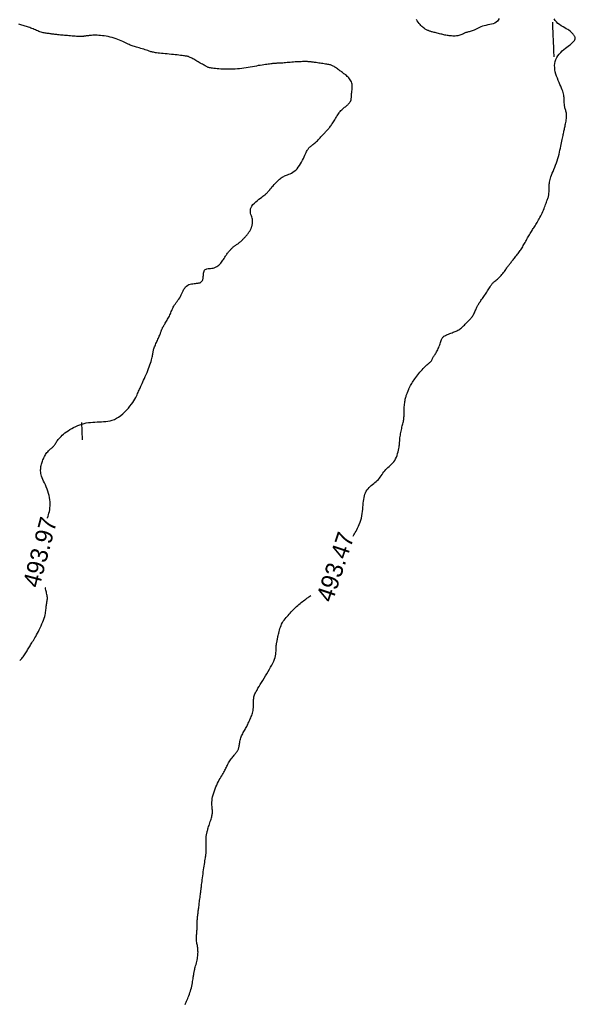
# Model space of a CAD drawing. Header units: millimetres. Extents: x 32690613 to 32693367, y 5343692 to 5344708.
# Tile 93 of 256: x 32692365 to 32692397, y 5343858 to 5343915. Entities that reach past the tile are written whole.
import ezdxf
from ezdxf.enums import TextEntityAlignment as Align

# ---------------------------------------------------------------- set-up
doc = ezdxf.new("R2010")
doc.units = ezdxf.units.MM
doc.header["$LTSCALE"] = 20
doc.layers.add('02-DGM_HL_493.50', color=112, linetype='Continuous')
doc.layers.add('02-DGM_HL_494.00', color=122, linetype='Continuous')

msp = doc.modelspace()

# ---------------------------------------------------------------- linework, layer by layer
at = {"layer": '02-DGM_HL_493.50', "elevation": 493.5, "flags": 128}
for points in [[(32692383.89, 5343885.099), (32692383.91, 5343885.13), (32692383.944, 5343885.183), (32692383.98, 5343885.241), (32692384.019, 5343885.306), (32692384.062, 5343885.38), (32692384.107, 5343885.466), (32692384.154, 5343885.562), (32692384.202, 5343885.667), (32692384.249, 5343885.779), (32692384.294, 5343885.897), (32692384.336, 5343886.019), (32692384.372, 5343886.143), (32692384.402, 5343886.269), (32692384.425, 5343886.395), (32692384.441, 5343886.52), (32692384.453, 5343886.644), (32692384.463, 5343886.765), (32692384.471, 5343886.884), (32692384.479, 5343887), (32692384.49, 5343887.111), (32692384.504, 5343887.219), (32692384.523, 5343887.321), (32692384.548, 5343887.418), (32692384.579, 5343887.511), (32692384.614, 5343887.598), (32692384.655, 5343887.681), (32692384.702, 5343887.758), (32692384.754, 5343887.83), (32692384.811, 5343887.898), (32692384.874, 5343887.96), (32692384.94, 5343888.019), (32692385.009, 5343888.076), (32692385.08, 5343888.131), (32692385.151, 5343888.186), (32692385.22, 5343888.242), (32692385.286, 5343888.301), (32692385.349, 5343888.364), (32692385.406, 5343888.431), (32692385.46, 5343888.502), (32692385.511, 5343888.575), (32692385.56, 5343888.65), (32692385.609, 5343888.724), (32692385.66, 5343888.798), (32692385.714, 5343888.869), (32692385.771, 5343888.936), (32692385.834, 5343888.999), (32692385.9, 5343889.058), (32692385.969, 5343889.117), (32692386.038, 5343889.176), (32692386.107, 5343889.237), (32692386.173, 5343889.304), (32692386.236, 5343889.376), (32692386.293, 5343889.457), (32692386.344, 5343889.547), (32692386.388, 5343889.644), (32692386.426, 5343889.747), (32692386.458, 5343889.851), (32692386.486, 5343889.954), (32692386.508, 5343890.054), (32692386.526, 5343890.147), (32692386.541, 5343890.231), (32692386.552, 5343890.304), (32692386.56, 5343890.368), (32692386.566, 5343890.425), (32692386.571, 5343890.477), (32692386.575, 5343890.528), (32692386.579, 5343890.578), (32692386.583, 5343890.632), (32692386.589, 5343890.692), (32692386.597, 5343890.758), (32692386.607, 5343890.831), (32692386.619, 5343890.908), (32692386.631, 5343890.989), (32692386.646, 5343891.071), (32692386.661, 5343891.153), (32692386.677, 5343891.233), (32692386.694, 5343891.309), (32692386.711, 5343891.381), (32692386.729, 5343891.449), (32692386.746, 5343891.514), (32692386.763, 5343891.576), (32692386.778, 5343891.637), (32692386.792, 5343891.698), (32692386.804, 5343891.758), (32692386.813, 5343891.82), (32692386.82, 5343891.884), (32692386.825, 5343891.95), (32692386.828, 5343892.018), (32692386.83, 5343892.088), (32692386.831, 5343892.16), (32692386.832, 5343892.233), (32692386.834, 5343892.308), (32692386.836, 5343892.385), (32692386.839, 5343892.463), (32692386.844, 5343892.542), (32692386.851, 5343892.621), (32692386.858, 5343892.699), (32692386.867, 5343892.775), (32692386.878, 5343892.848), (32692386.889, 5343892.918), (32692386.901, 5343892.983), (32692386.915, 5343893.044), (32692386.929, 5343893.099), (32692386.944, 5343893.15), (32692386.959, 5343893.197), (32692386.973, 5343893.239), (32692386.988, 5343893.277), (32692387.001, 5343893.311), (32692387.014, 5343893.342), (32692387.025, 5343893.37), (32692387.035, 5343893.395), (32692387.045, 5343893.418), (32692387.054, 5343893.44), (32692387.062, 5343893.461), (32692387.071, 5343893.483), (32692387.08, 5343893.506), (32692387.09, 5343893.53), (32692387.101, 5343893.557), (32692387.114, 5343893.586), (32692387.128, 5343893.619), (32692387.144, 5343893.655), (32692387.164, 5343893.694), (32692387.186, 5343893.738), (32692387.212, 5343893.787), (32692387.243, 5343893.84), (32692387.277, 5343893.899), (32692387.316, 5343893.962), (32692387.359, 5343894.029), (32692387.406, 5343894.099), (32692387.456, 5343894.171), (32692387.509, 5343894.246), (32692387.565, 5343894.321), (32692387.623, 5343894.397), (32692387.684, 5343894.472), (32692387.746, 5343894.546), (32692387.808, 5343894.618), (32692387.87, 5343894.688), (32692387.932, 5343894.754), (32692387.991, 5343894.815), (32692388.048, 5343894.872), (32692388.101, 5343894.923), (32692388.149, 5343894.967), (32692388.194, 5343895.006), (32692388.235, 5343895.04), (32692388.271, 5343895.07), (32692388.305, 5343895.098), (32692388.334, 5343895.125), (32692388.361, 5343895.151), (32692388.385, 5343895.178), (32692388.406, 5343895.207), (32692388.425, 5343895.237), (32692388.443, 5343895.269), (32692388.46, 5343895.302), (32692388.477, 5343895.337), (32692388.495, 5343895.373), (32692388.515, 5343895.41), (32692388.537, 5343895.448), (32692388.561, 5343895.487), (32692388.588, 5343895.528), (32692388.617, 5343895.571), (32692388.647, 5343895.617), (32692388.679, 5343895.666), (32692388.711, 5343895.718), (32692388.742, 5343895.775), (32692388.774, 5343895.836), (32692388.804, 5343895.902), (32692388.833, 5343895.972), (32692388.861, 5343896.043), (32692388.888, 5343896.115), (32692388.913, 5343896.186), (32692388.937, 5343896.253), (32692388.959, 5343896.316), (32692388.978, 5343896.372), (32692388.996, 5343896.422), (32692389.013, 5343896.464), (32692389.031, 5343896.5), (32692389.051, 5343896.533), (32692389.073, 5343896.561), (32692389.101, 5343896.587), (32692389.133, 5343896.612), (32692389.173, 5343896.637), (32692389.221, 5343896.663), (32692389.275, 5343896.689), (32692389.335, 5343896.716), (32692389.399, 5343896.742), (32692389.465, 5343896.769), (32692389.531, 5343896.795), (32692389.597, 5343896.82), (32692389.66, 5343896.844), (32692389.72, 5343896.867), (32692389.776, 5343896.889), (32692389.831, 5343896.911), (32692389.883, 5343896.935), (32692389.934, 5343896.961), (32692389.985, 5343896.991), (32692390.037, 5343897.024), (32692390.089, 5343897.062), (32692390.143, 5343897.106), (32692390.198, 5343897.155), (32692390.253, 5343897.207), (32692390.309, 5343897.261), (32692390.363, 5343897.315), (32692390.416, 5343897.37), (32692390.466, 5343897.422), (32692390.514, 5343897.472), (32692390.559, 5343897.517), (32692390.6, 5343897.56), (32692390.639, 5343897.6), (32692390.675, 5343897.639), (32692390.709, 5343897.678), (32692390.742, 5343897.718), (32692390.773, 5343897.761), (32692390.803, 5343897.807), (32692390.832, 5343897.857), (32692390.86, 5343897.911), (32692390.887, 5343897.966), (32692390.913, 5343898.023), (32692390.939, 5343898.081), (32692390.963, 5343898.137), (32692390.986, 5343898.191), (32692391.008, 5343898.242), (32692391.029, 5343898.289), (32692391.05, 5343898.332), (32692391.07, 5343898.374), (32692391.091, 5343898.414), (32692391.114, 5343898.453), (32692391.138, 5343898.493), (32692391.165, 5343898.535), (32692391.195, 5343898.579), (32692391.229, 5343898.627), (32692391.266, 5343898.677), (32692391.305, 5343898.731), (32692391.347, 5343898.787), (32692391.39, 5343898.845), (32692391.434, 5343898.906), (32692391.478, 5343898.968), (32692391.521, 5343899.031), (32692391.564, 5343899.096), (32692391.605, 5343899.161), (32692391.646, 5343899.225), (32692391.684, 5343899.288), (32692391.72, 5343899.348), (32692391.754, 5343899.404), (32692391.786, 5343899.456), (32692391.814, 5343899.503), (32692391.84, 5343899.544), (32692391.864, 5343899.579), (32692391.887, 5343899.611), (32692391.91, 5343899.64), (32692391.935, 5343899.668), (32692391.962, 5343899.696), (32692391.992, 5343899.725), (32692392.027, 5343899.756), (32692392.068, 5343899.791), (32692392.113, 5343899.828), (32692392.162, 5343899.87), (32692392.214, 5343899.914), (32692392.267, 5343899.961), (32692392.321, 5343900.01), (32692392.375, 5343900.063), (32692392.427, 5343900.117), (32692392.477, 5343900.174), (32692392.525, 5343900.231), (32692392.571, 5343900.289), (32692392.613, 5343900.347), (32692392.653, 5343900.403), (32692392.69, 5343900.456), (32692392.724, 5343900.506), (32692392.756, 5343900.551), (32692392.784, 5343900.591), (32692392.81, 5343900.628), (32692392.834, 5343900.661), (32692392.858, 5343900.693), (32692392.882, 5343900.724), (32692392.907, 5343900.756), (32692392.934, 5343900.791), (32692392.964, 5343900.828), (32692392.997, 5343900.87), (32692393.033, 5343900.916), (32692393.072, 5343900.965), (32692393.113, 5343901.016), (32692393.155, 5343901.069), (32692393.197, 5343901.124), (32692393.241, 5343901.178), (32692393.283, 5343901.232), (32692393.326, 5343901.286), (32692393.367, 5343901.338), (32692393.408, 5343901.391), (32692393.447, 5343901.443), (32692393.486, 5343901.496), (32692393.524, 5343901.549), (32692393.562, 5343901.604), (32692393.599, 5343901.659), (32692393.634, 5343901.717), (32692393.67, 5343901.776), (32692393.705, 5343901.837), (32692393.74, 5343901.898), (32692393.774, 5343901.961), (32692393.809, 5343902.024), (32692393.845, 5343902.088), (32692393.881, 5343902.152), (32692393.917, 5343902.216), (32692393.954, 5343902.279), (32692393.992, 5343902.343), (32692394.029, 5343902.406), (32692394.066, 5343902.468), (32692394.103, 5343902.529), (32692394.14, 5343902.588), (32692394.176, 5343902.647), (32692394.211, 5343902.704), (32692394.245, 5343902.76), (32692394.279, 5343902.815), (32692394.313, 5343902.871), (32692394.347, 5343902.928), (32692394.383, 5343902.986), (32692394.42, 5343903.046), (32692394.458, 5343903.108), (32692394.498, 5343903.174), (32692394.54, 5343903.243), (32692394.582, 5343903.314), (32692394.625, 5343903.388), (32692394.668, 5343903.465), (32692394.71, 5343903.545), (32692394.752, 5343903.626), (32692394.791, 5343903.71), (32692394.829, 5343903.795), (32692394.865, 5343903.881), (32692394.899, 5343903.967), (32692394.931, 5343904.051), (32692394.961, 5343904.132), (32692394.989, 5343904.21), (32692395.016, 5343904.283), (32692395.041, 5343904.35), (32692395.064, 5343904.41), (32692395.086, 5343904.465), (32692395.106, 5343904.515), (32692395.124, 5343904.562), (32692395.14, 5343904.609), (32692395.154, 5343904.655), (32692395.166, 5343904.703), (32692395.175, 5343904.754), (32692395.181, 5343904.809), (32692395.185, 5343904.868), (32692395.188, 5343904.93), (32692395.189, 5343904.994), (32692395.19, 5343905.059), (32692395.191, 5343905.124), (32692395.191, 5343905.189), (32692395.193, 5343905.253), (32692395.196, 5343905.315), (32692395.2, 5343905.376), (32692395.207, 5343905.437), (32692395.218, 5343905.501), (32692395.231, 5343905.568), (32692395.25, 5343905.64), (32692395.273, 5343905.719), (32692395.302, 5343905.805), (32692395.338, 5343905.9), (32692395.378, 5343906.003), (32692395.422, 5343906.113), (32692395.468, 5343906.229), (32692395.516, 5343906.349), (32692395.564, 5343906.472), (32692395.61, 5343906.598), (32692395.654, 5343906.724), (32692395.694, 5343906.851), (32692395.73, 5343906.976), (32692395.764, 5343907.1), (32692395.794, 5343907.222), (32692395.821, 5343907.34), (32692395.847, 5343907.454), (32692395.87, 5343907.564), (32692395.892, 5343907.668), (32692395.913, 5343907.765), (32692395.932, 5343907.857), (32692395.95, 5343907.944), (32692395.967, 5343908.025), (32692395.983, 5343908.102), (32692395.998, 5343908.174), (32692396.012, 5343908.242), (32692396.026, 5343908.307), (32692396.038, 5343908.368), (32692396.051, 5343908.428), (32692396.063, 5343908.486), (32692396.075, 5343908.544), (32692396.087, 5343908.602), (32692396.1, 5343908.661), (32692396.113, 5343908.723), (32692396.126, 5343908.789), (32692396.141, 5343908.858), (32692396.155, 5343908.93), (32692396.169, 5343909.004), (32692396.182, 5343909.079), (32692396.192, 5343909.153), (32692396.2, 5343909.225), (32692396.204, 5343909.294), (32692396.204, 5343909.359), (32692396.199, 5343909.419), (32692396.19, 5343909.474), (32692396.178, 5343909.527), (32692396.164, 5343909.576), (32692396.149, 5343909.625), (32692396.133, 5343909.673), (32692396.118, 5343909.722), (32692396.105, 5343909.772), (32692396.093, 5343909.825), (32692396.084, 5343909.88), (32692396.077, 5343909.938), (32692396.071, 5343909.997), (32692396.067, 5343910.057), (32692396.064, 5343910.118), (32692396.061, 5343910.18), (32692396.058, 5343910.243), (32692396.056, 5343910.305), (32692396.052, 5343910.369), (32692396.046, 5343910.434), (32692396.038, 5343910.503), (32692396.025, 5343910.575), (32692396.007, 5343910.651), (32692395.983, 5343910.734), (32692395.952, 5343910.822), (32692395.914, 5343910.918), (32692395.869, 5343911.021), (32692395.82, 5343911.13), (32692395.769, 5343911.243), (32692395.718, 5343911.36), (32692395.669, 5343911.48), (32692395.623, 5343911.602), (32692395.583, 5343911.725), (32692395.551, 5343911.849), (32692395.528, 5343911.973), (32692395.515, 5343912.095), (32692395.512, 5343912.216), (32692395.521, 5343912.335), (32692395.543, 5343912.451), (32692395.579, 5343912.564), (32692395.63, 5343912.672), (32692395.696, 5343912.777), (32692395.773, 5343912.876), (32692395.86, 5343912.969), (32692395.952, 5343913.057), (32692396.045, 5343913.138), (32692396.136, 5343913.212), (32692396.222, 5343913.279), (32692396.299, 5343913.338), (32692396.364, 5343913.389), (32692396.417, 5343913.432), (32692396.461, 5343913.47), (32692396.497, 5343913.502), (32692396.527, 5343913.53), (32692396.552, 5343913.555), (32692396.574, 5343913.578), (32692396.594, 5343913.6), (32692396.614, 5343913.621), (32692396.634, 5343913.643), (32692396.652, 5343913.665), (32692396.668, 5343913.687), (32692396.682, 5343913.709), (32692396.693, 5343913.731), (32692396.701, 5343913.753), (32692396.704, 5343913.776), (32692396.703, 5343913.799), (32692396.698, 5343913.823), (32692396.689, 5343913.847), (32692396.676, 5343913.872), (32692396.661, 5343913.898), (32692396.643, 5343913.926), (32692396.623, 5343913.954), (32692396.602, 5343913.984), (32692396.579, 5343914.015), (32692396.553, 5343914.048), (32692396.524, 5343914.082), (32692396.489, 5343914.119), (32692396.448, 5343914.157), (32692396.398, 5343914.198), (32692396.338, 5343914.242), (32692396.267, 5343914.287), (32692396.185, 5343914.336), (32692396.093, 5343914.388), (32692395.996, 5343914.444), (32692395.896, 5343914.504), (32692395.798, 5343914.571), (32692395.705, 5343914.643), (32692395.62, 5343914.722), (32692395.546, 5343914.81), (32692395.487, 5343914.905)], [(32692392.305, 5343914.918), (32692392.265, 5343914.835), (32692392.212, 5343914.763), (32692392.145, 5343914.705), (32692392.064, 5343914.66), (32692391.972, 5343914.624), (32692391.872, 5343914.596), (32692391.768, 5343914.572), (32692391.661, 5343914.551), (32692391.554, 5343914.529), (32692391.451, 5343914.504), (32692391.353, 5343914.474), (32692391.262, 5343914.44), (32692391.175, 5343914.403), (32692391.094, 5343914.365), (32692391.018, 5343914.327), (32692390.946, 5343914.29), (32692390.879, 5343914.257), (32692390.815, 5343914.229), (32692390.756, 5343914.206), (32692390.699, 5343914.187), (32692390.645, 5343914.173), (32692390.594, 5343914.16), (32692390.544, 5343914.149), (32692390.496, 5343914.138), (32692390.448, 5343914.125), (32692390.401, 5343914.11), (32692390.355, 5343914.091), (32692390.307, 5343914.07), (32692390.259, 5343914.047), (32692390.209, 5343914.023), (32692390.157, 5343913.999), (32692390.103, 5343913.977), (32692390.046, 5343913.957), (32692389.986, 5343913.941), (32692389.923, 5343913.928), (32692389.856, 5343913.919), (32692389.787, 5343913.914), (32692389.717, 5343913.912), (32692389.646, 5343913.913), (32692389.575, 5343913.917), (32692389.506, 5343913.922), (32692389.438, 5343913.93), (32692389.372, 5343913.938), (32692389.309, 5343913.948), (32692389.247, 5343913.96), (32692389.187, 5343913.972), (32692389.126, 5343913.985), (32692389.066, 5343913.999), (32692389.005, 5343914.014), (32692388.942, 5343914.029), (32692388.878, 5343914.044), (32692388.814, 5343914.06), (32692388.749, 5343914.076), (32692388.685, 5343914.092), (32692388.624, 5343914.108), (32692388.565, 5343914.123), (32692388.51, 5343914.137), (32692388.459, 5343914.151), (32692388.414, 5343914.164), (32692388.373, 5343914.177), (32692388.336, 5343914.189), (32692388.302, 5343914.201), (32692388.269, 5343914.214), (32692388.236, 5343914.227), (32692388.202, 5343914.241), (32692388.167, 5343914.257), (32692388.129, 5343914.274), (32692388.089, 5343914.294), (32692388.046, 5343914.318), (32692388.002, 5343914.345), (32692387.955, 5343914.378), (32692387.906, 5343914.417), (32692387.856, 5343914.462), (32692387.804, 5343914.515), (32692387.752, 5343914.577), (32692387.698, 5343914.644), (32692387.645, 5343914.716), (32692387.594, 5343914.789), (32692387.544, 5343914.862)], [(32692395.383, 5343914.72), (32692395.396, 5343914.388), (32692395.406, 5343914.127), (32692395.415, 5343913.912), (32692395.422, 5343913.721), (32692395.43, 5343913.529), (32692395.438, 5343913.315), (32692395.448, 5343913.053), (32692395.461, 5343912.721)], [(32692374.213, 5343858.123), (32692374.239, 5343858.18), (32692374.266, 5343858.241), (32692374.296, 5343858.308), (32692374.328, 5343858.379), (32692374.361, 5343858.455), (32692374.394, 5343858.535), (32692374.427, 5343858.619), (32692374.459, 5343858.706), (32692374.49, 5343858.797), (32692374.519, 5343858.89), (32692374.545, 5343858.986), (32692374.569, 5343859.083), (32692374.59, 5343859.179), (32692374.609, 5343859.273), (32692374.626, 5343859.362), (32692374.64, 5343859.446), (32692374.653, 5343859.523), (32692374.664, 5343859.591), (32692374.673, 5343859.649), (32692374.681, 5343859.698), (32692374.688, 5343859.739), (32692374.693, 5343859.775), (32692374.698, 5343859.805), (32692374.703, 5343859.833), (32692374.707, 5343859.859), (32692374.711, 5343859.885), (32692374.715, 5343859.912), (32692374.72, 5343859.941), (32692374.726, 5343859.973), (32692374.733, 5343860.009), (32692374.741, 5343860.05), (32692374.752, 5343860.096), (32692374.764, 5343860.148), (32692374.779, 5343860.207), (32692374.796, 5343860.274), (32692374.816, 5343860.347), (32692374.837, 5343860.426), (32692374.858, 5343860.507), (32692374.879, 5343860.591), (32692374.898, 5343860.675), (32692374.915, 5343860.758), (32692374.929, 5343860.839), (32692374.94, 5343860.915), (32692374.947, 5343860.988), (32692374.951, 5343861.059), (32692374.953, 5343861.126), (32692374.951, 5343861.192), (32692374.947, 5343861.256), (32692374.941, 5343861.318), (32692374.933, 5343861.381), (32692374.924, 5343861.443), (32692374.914, 5343861.505), (32692374.903, 5343861.567), (32692374.892, 5343861.629), (32692374.882, 5343861.692), (32692374.874, 5343861.754), (32692374.868, 5343861.816), (32692374.864, 5343861.878), (32692374.863, 5343861.941), (32692374.864, 5343862.004), (32692374.868, 5343862.066), (32692374.873, 5343862.129), (32692374.878, 5343862.192), (32692374.884, 5343862.255), (32692374.89, 5343862.317), (32692374.894, 5343862.38), (32692374.897, 5343862.443), (32692374.899, 5343862.506), (32692374.9, 5343862.569), (32692374.901, 5343862.633), (32692374.902, 5343862.697), (32692374.903, 5343862.763), (32692374.904, 5343862.829), (32692374.907, 5343862.898), (32692374.912, 5343862.967), (32692374.917, 5343863.038), (32692374.924, 5343863.109), (32692374.931, 5343863.18), (32692374.939, 5343863.25), (32692374.947, 5343863.319), (32692374.955, 5343863.386), (32692374.964, 5343863.45), (32692374.971, 5343863.512), (32692374.979, 5343863.571), (32692374.986, 5343863.63), (32692374.994, 5343863.689), (32692375.002, 5343863.75), (32692375.01, 5343863.813), (32692375.018, 5343863.881), (32692375.027, 5343863.953), (32692375.037, 5343864.031), (32692375.048, 5343864.114), (32692375.058, 5343864.199), (32692375.069, 5343864.284), (32692375.08, 5343864.368), (32692375.09, 5343864.448), (32692375.1, 5343864.523), (32692375.108, 5343864.59), (32692375.115, 5343864.649), (32692375.122, 5343864.701), (32692375.128, 5343864.749), (32692375.134, 5343864.795), (32692375.14, 5343864.844), (32692375.147, 5343864.896), (32692375.154, 5343864.956), (32692375.163, 5343865.026), (32692375.174, 5343865.107), (32692375.185, 5343865.199), (32692375.198, 5343865.3), (32692375.212, 5343865.408), (32692375.227, 5343865.521), (32692375.243, 5343865.636), (32692375.259, 5343865.753), (32692375.275, 5343865.87), (32692375.291, 5343865.984), (32692375.307, 5343866.094), (32692375.323, 5343866.2), (32692375.339, 5343866.3), (32692375.353, 5343866.393), (32692375.367, 5343866.479), (32692375.379, 5343866.557), (32692375.39, 5343866.625), (32692375.399, 5343866.683), (32692375.407, 5343866.733), (32692375.413, 5343866.778), (32692375.418, 5343866.82), (32692375.421, 5343866.861), (32692375.424, 5343866.905), (32692375.425, 5343866.954), (32692375.425, 5343867.01), (32692375.424, 5343867.075), (32692375.423, 5343867.147), (32692375.421, 5343867.225), (32692375.419, 5343867.305), (32692375.418, 5343867.385), (32692375.416, 5343867.464), (32692375.415, 5343867.538), (32692375.416, 5343867.604), (32692375.417, 5343867.663), (32692375.419, 5343867.713), (32692375.422, 5343867.757), (32692375.427, 5343867.795), (32692375.432, 5343867.83), (32692375.437, 5343867.863), (32692375.443, 5343867.895), (32692375.45, 5343867.928), (32692375.458, 5343867.963), (32692375.466, 5343868), (32692375.475, 5343868.04), (32692375.485, 5343868.084), (32692375.497, 5343868.131), (32692375.51, 5343868.182), (32692375.526, 5343868.238), (32692375.544, 5343868.299), (32692375.565, 5343868.365), (32692375.587, 5343868.434), (32692375.611, 5343868.507), (32692375.636, 5343868.58), (32692375.66, 5343868.654), (32692375.683, 5343868.726), (32692375.705, 5343868.796), (32692375.725, 5343868.862), (32692375.742, 5343868.923), (32692375.756, 5343868.979), (32692375.767, 5343869.034), (32692375.775, 5343869.086), (32692375.781, 5343869.139), (32692375.784, 5343869.193), (32692375.784, 5343869.249), (32692375.781, 5343869.309), (32692375.775, 5343869.374), (32692375.769, 5343869.444), (32692375.762, 5343869.519), (32692375.756, 5343869.6), (32692375.753, 5343869.686), (32692375.754, 5343869.777), (32692375.761, 5343869.874), (32692375.774, 5343869.976), (32692375.794, 5343870.083), (32692375.822, 5343870.195), (32692375.856, 5343870.308), (32692375.894, 5343870.423), (32692375.937, 5343870.537), (32692375.983, 5343870.65), (32692376.031, 5343870.758), (32692376.081, 5343870.861), (32692376.13, 5343870.958), (32692376.18, 5343871.049), (32692376.229, 5343871.134), (32692376.276, 5343871.215), (32692376.321, 5343871.29), (32692376.365, 5343871.362), (32692376.405, 5343871.43), (32692376.442, 5343871.495), (32692376.475, 5343871.558), (32692376.505, 5343871.619), (32692376.533, 5343871.678), (32692376.561, 5343871.736), (32692376.587, 5343871.794), (32692376.615, 5343871.852), (32692376.644, 5343871.91), (32692376.676, 5343871.969), (32692376.711, 5343872.029), (32692376.749, 5343872.089), (32692376.789, 5343872.15), (32692376.83, 5343872.209), (32692376.872, 5343872.268), (32692376.914, 5343872.324), (32692376.955, 5343872.378), (32692376.995, 5343872.428), (32692377.033, 5343872.475), (32692377.068, 5343872.518), (32692377.101, 5343872.558), (32692377.132, 5343872.595), (32692377.161, 5343872.63), (32692377.186, 5343872.664), (32692377.21, 5343872.697), (32692377.231, 5343872.729), (32692377.249, 5343872.761), (32692377.265, 5343872.794), (32692377.279, 5343872.828), (32692377.292, 5343872.863), (32692377.303, 5343872.901), (32692377.313, 5343872.943), (32692377.323, 5343872.988), (32692377.332, 5343873.037), (32692377.341, 5343873.091), (32692377.351, 5343873.149), (32692377.361, 5343873.211), (32692377.373, 5343873.275), (32692377.387, 5343873.34), (32692377.403, 5343873.406), (32692377.422, 5343873.471), (32692377.444, 5343873.536), (32692377.469, 5343873.598), (32692377.497, 5343873.659), (32692377.528, 5343873.718), (32692377.56, 5343873.777), (32692377.594, 5343873.835), (32692377.629, 5343873.893), (32692377.663, 5343873.951), (32692377.697, 5343874.01), (32692377.73, 5343874.07), (32692377.762, 5343874.131), (32692377.793, 5343874.193), (32692377.823, 5343874.255), (32692377.853, 5343874.318), (32692377.882, 5343874.381), (32692377.911, 5343874.445), (32692377.94, 5343874.508), (32692377.968, 5343874.572), (32692377.997, 5343874.636), (32692378.024, 5343874.701), (32692378.049, 5343874.768), (32692378.073, 5343874.836), (32692378.094, 5343874.907), (32692378.112, 5343874.981), (32692378.127, 5343875.058), (32692378.137, 5343875.138), (32692378.145, 5343875.22), (32692378.149, 5343875.304), (32692378.152, 5343875.387), (32692378.154, 5343875.468), (32692378.155, 5343875.545), (32692378.156, 5343875.618), (32692378.158, 5343875.684), (32692378.162, 5343875.743), (32692378.168, 5343875.797), (32692378.177, 5343875.848), (32692378.191, 5343875.899), (32692378.21, 5343875.952), (32692378.235, 5343876.01), (32692378.267, 5343876.074), (32692378.306, 5343876.149), (32692378.354, 5343876.234), (32692378.41, 5343876.331), (32692378.472, 5343876.436), (32692378.539, 5343876.549), (32692378.611, 5343876.668), (32692378.686, 5343876.791), (32692378.763, 5343876.917), (32692378.841, 5343877.045), (32692378.919, 5343877.173), (32692378.996, 5343877.301), (32692379.071, 5343877.427), (32692379.141, 5343877.55), (32692379.207, 5343877.671), (32692379.266, 5343877.789), (32692379.317, 5343877.902), (32692379.36, 5343878.011), (32692379.392, 5343878.114), (32692379.416, 5343878.211), (32692379.433, 5343878.303), (32692379.444, 5343878.389), (32692379.45, 5343878.47), (32692379.454, 5343878.546), (32692379.456, 5343878.617), (32692379.458, 5343878.682), (32692379.462, 5343878.742), (32692379.467, 5343878.797), (32692379.472, 5343878.848), (32692379.479, 5343878.895), (32692379.486, 5343878.939), (32692379.493, 5343878.979), (32692379.501, 5343879.016), (32692379.508, 5343879.051), (32692379.515, 5343879.083), (32692379.522, 5343879.116), (32692379.528, 5343879.149), (32692379.536, 5343879.184), (32692379.544, 5343879.223), (32692379.553, 5343879.267), (32692379.564, 5343879.317), (32692379.576, 5343879.376), (32692379.59, 5343879.443), (32692379.607, 5343879.518), (32692379.626, 5343879.6), (32692379.648, 5343879.685), (32692379.674, 5343879.773), (32692379.703, 5343879.862), (32692379.737, 5343879.949), (32692379.775, 5343880.034), (32692379.818, 5343880.115), (32692379.865, 5343880.192), (32692379.916, 5343880.265), (32692379.97, 5343880.336), (32692380.026, 5343880.404), (32692380.084, 5343880.471), (32692380.144, 5343880.536), (32692380.204, 5343880.601), (32692380.264, 5343880.666), (32692380.324, 5343880.731), (32692380.384, 5343880.795), (32692380.446, 5343880.859), (32692380.508, 5343880.922), (32692380.571, 5343880.984), (32692380.635, 5343881.045), (32692380.701, 5343881.104), (32692380.768, 5343881.162), (32692380.836, 5343881.219), (32692380.905, 5343881.274), (32692380.974, 5343881.327), (32692381.042, 5343881.378), (32692381.108, 5343881.428), (32692381.173, 5343881.475), (32692381.235, 5343881.52), (32692381.294, 5343881.563), (32692381.351, 5343881.604), (32692381.405, 5343881.644), (32692381.455, 5343881.681)]]:
    msp.add_lwpolyline(points, dxfattribs=at)
at = {"layer": '02-DGM_HL_494.00', "elevation": 494, "flags": 128}
for points in [[(32692366.269, 5343886.135), (32692366.278, 5343886.162), (32692366.306, 5343886.243), (32692366.334, 5343886.331), (32692366.36, 5343886.423), (32692366.383, 5343886.52), (32692366.402, 5343886.623), (32692366.416, 5343886.73), (32692366.425, 5343886.841), (32692366.427, 5343886.957), (32692366.423, 5343887.075), (32692366.412, 5343887.196), (32692366.395, 5343887.318), (32692366.37, 5343887.441), (32692366.338, 5343887.565), (32692366.298, 5343887.689), (32692366.253, 5343887.811), (32692366.203, 5343887.931), (32692366.152, 5343888.048), (32692366.101, 5343888.161), (32692366.052, 5343888.269), (32692366.007, 5343888.372), (32692365.969, 5343888.468), (32692365.938, 5343888.557), (32692365.914, 5343888.639), (32692365.898, 5343888.716), (32692365.887, 5343888.788), (32692365.881, 5343888.856), (32692365.881, 5343888.922), (32692365.884, 5343888.986), (32692365.891, 5343889.049), (32692365.9, 5343889.112), (32692365.912, 5343889.175), (32692365.926, 5343889.238), (32692365.943, 5343889.301), (32692365.963, 5343889.364), (32692365.985, 5343889.428), (32692366.01, 5343889.491), (32692366.038, 5343889.555), (32692366.068, 5343889.619), (32692366.1, 5343889.682), (32692366.134, 5343889.743), (32692366.17, 5343889.803), (32692366.208, 5343889.861), (32692366.246, 5343889.915), (32692366.286, 5343889.965), (32692366.326, 5343890.011), (32692366.366, 5343890.052), (32692366.405, 5343890.088), (32692366.445, 5343890.122), (32692366.483, 5343890.153), (32692366.521, 5343890.182), (32692366.556, 5343890.212), (32692366.59, 5343890.241), (32692366.621, 5343890.273), (32692366.65, 5343890.306), (32692366.677, 5343890.343), (32692366.703, 5343890.382), (32692366.73, 5343890.423), (32692366.758, 5343890.467), (32692366.788, 5343890.514), (32692366.821, 5343890.563), (32692366.858, 5343890.616), (32692366.9, 5343890.671), (32692366.948, 5343890.728), (32692367.001, 5343890.788), (32692367.061, 5343890.849), (32692367.127, 5343890.912), (32692367.2, 5343890.977), (32692367.279, 5343891.042), (32692367.367, 5343891.108), (32692367.462, 5343891.174), (32692367.564, 5343891.24), (32692367.671, 5343891.303), (32692367.784, 5343891.364), (32692367.901, 5343891.421), (32692368.021, 5343891.474), (32692368.143, 5343891.52), (32692368.267, 5343891.56), (32692368.39, 5343891.593), (32692368.514, 5343891.618), (32692368.639, 5343891.638), (32692368.763, 5343891.653), (32692368.888, 5343891.663), (32692369.013, 5343891.671), (32692369.138, 5343891.677), (32692369.263, 5343891.682), (32692369.387, 5343891.688), (32692369.512, 5343891.695), (32692369.637, 5343891.706), (32692369.761, 5343891.723), (32692369.885, 5343891.748), (32692370.009, 5343891.782), (32692370.133, 5343891.828), (32692370.255, 5343891.888), (32692370.377, 5343891.963), (32692370.497, 5343892.05), (32692370.615, 5343892.148), (32692370.727, 5343892.254), (32692370.835, 5343892.365), (32692370.936, 5343892.478), (32692371.029, 5343892.59), (32692371.113, 5343892.7), (32692371.187, 5343892.805), (32692371.252, 5343892.903), (32692371.309, 5343892.997), (32692371.359, 5343893.085), (32692371.402, 5343893.167), (32692371.44, 5343893.244), (32692371.473, 5343893.316), (32692371.503, 5343893.382), (32692371.531, 5343893.444), (32692371.557, 5343893.502), (32692371.583, 5343893.558), (32692371.609, 5343893.616), (32692371.636, 5343893.676), (32692371.665, 5343893.741), (32692371.698, 5343893.812), (32692371.734, 5343893.892), (32692371.774, 5343893.982), (32692371.819, 5343894.08), (32692371.866, 5343894.186), (32692371.914, 5343894.297), (32692371.963, 5343894.411), (32692372.012, 5343894.526), (32692372.059, 5343894.641), (32692372.103, 5343894.754), (32692372.144, 5343894.863), (32692372.181, 5343894.968), (32692372.214, 5343895.067), (32692372.244, 5343895.161), (32692372.269, 5343895.249), (32692372.292, 5343895.33), (32692372.31, 5343895.405), (32692372.325, 5343895.472), (32692372.337, 5343895.531), (32692372.346, 5343895.584), (32692372.353, 5343895.632), (32692372.359, 5343895.676), (32692372.365, 5343895.719), (32692372.373, 5343895.761), (32692372.382, 5343895.804), (32692372.394, 5343895.85), (32692372.409, 5343895.899), (32692372.428, 5343895.952), (32692372.45, 5343896.008), (32692372.474, 5343896.066), (32692372.5, 5343896.127), (32692372.527, 5343896.189), (32692372.555, 5343896.252), (32692372.584, 5343896.316), (32692372.613, 5343896.379), (32692372.641, 5343896.442), (32692372.669, 5343896.504), (32692372.695, 5343896.564), (32692372.72, 5343896.622), (32692372.744, 5343896.676), (32692372.765, 5343896.727), (32692372.783, 5343896.774), (32692372.799, 5343896.816), (32692372.812, 5343896.854), (32692372.824, 5343896.889), (32692372.835, 5343896.922), (32692372.845, 5343896.953), (32692372.856, 5343896.983), (32692372.868, 5343897.013), (32692372.881, 5343897.045), (32692372.896, 5343897.077), (32692372.914, 5343897.112), (32692372.934, 5343897.148), (32692372.956, 5343897.187), (32692372.981, 5343897.228), (32692373.007, 5343897.272), (32692373.035, 5343897.319), (32692373.066, 5343897.369), (32692373.098, 5343897.421), (32692373.132, 5343897.477), (32692373.166, 5343897.535), (32692373.201, 5343897.595), (32692373.235, 5343897.656), (32692373.269, 5343897.719), (32692373.301, 5343897.782), (32692373.331, 5343897.846), (32692373.358, 5343897.91), (32692373.384, 5343897.973), (32692373.41, 5343898.037), (32692373.435, 5343898.1), (32692373.462, 5343898.164), (32692373.492, 5343898.228), (32692373.524, 5343898.291), (32692373.561, 5343898.355), (32692373.602, 5343898.42), (32692373.648, 5343898.485), (32692373.697, 5343898.551), (32692373.747, 5343898.618), (32692373.798, 5343898.688), (32692373.848, 5343898.759), (32692373.897, 5343898.834), (32692373.942, 5343898.912), (32692373.984, 5343898.994), (32692374.024, 5343899.077), (32692374.062, 5343899.16), (32692374.101, 5343899.242), (32692374.143, 5343899.319), (32692374.187, 5343899.391), (32692374.237, 5343899.455), (32692374.294, 5343899.51), (32692374.359, 5343899.554), (32692374.429, 5343899.588), (32692374.504, 5343899.613), (32692374.58, 5343899.632), (32692374.657, 5343899.645), (32692374.731, 5343899.654), (32692374.8, 5343899.66), (32692374.863, 5343899.666), (32692374.919, 5343899.671), (32692374.966, 5343899.678), (32692375.007, 5343899.685), (32692375.041, 5343899.693), (32692375.071, 5343899.703), (32692375.097, 5343899.715), (32692375.12, 5343899.728), (32692375.141, 5343899.743), (32692375.161, 5343899.761), (32692375.179, 5343899.781), (32692375.196, 5343899.806), (32692375.211, 5343899.834), (32692375.225, 5343899.867), (32692375.237, 5343899.905), (32692375.246, 5343899.95), (32692375.253, 5343900.001), (32692375.259, 5343900.058), (32692375.263, 5343900.121), (32692375.269, 5343900.185), (32692375.277, 5343900.25), (32692375.29, 5343900.311), (32692375.308, 5343900.368), (32692375.334, 5343900.417), (32692375.369, 5343900.455), (32692375.415, 5343900.482), (32692375.469, 5343900.5), (32692375.532, 5343900.51), (32692375.6, 5343900.517), (32692375.671, 5343900.522), (32692375.745, 5343900.529), (32692375.82, 5343900.54), (32692375.893, 5343900.559), (32692375.964, 5343900.588), (32692376.031, 5343900.625), (32692376.095, 5343900.669), (32692376.155, 5343900.719), (32692376.21, 5343900.772), (32692376.262, 5343900.828), (32692376.309, 5343900.884), (32692376.351, 5343900.939), (32692376.388, 5343900.991), (32692376.421, 5343901.041), (32692376.451, 5343901.089), (32692376.479, 5343901.135), (32692376.505, 5343901.179), (32692376.531, 5343901.223), (32692376.558, 5343901.266), (32692376.587, 5343901.309), (32692376.618, 5343901.352), (32692376.65, 5343901.395), (32692376.684, 5343901.437), (32692376.719, 5343901.478), (32692376.754, 5343901.517), (32692376.788, 5343901.555), (32692376.821, 5343901.592), (32692376.852, 5343901.625), (32692376.881, 5343901.656), (32692376.908, 5343901.685), (32692376.934, 5343901.712), (32692376.959, 5343901.737), (32692376.984, 5343901.761), (32692377.01, 5343901.784), (32692377.038, 5343901.806), (32692377.067, 5343901.828), (32692377.098, 5343901.85), (32692377.132, 5343901.873), (32692377.168, 5343901.895), (32692377.204, 5343901.919), (32692377.241, 5343901.943), (32692377.278, 5343901.967), (32692377.315, 5343901.993), (32692377.351, 5343902.02), (32692377.386, 5343902.048), (32692377.42, 5343902.077), (32692377.452, 5343902.107), (32692377.484, 5343902.138), (32692377.515, 5343902.17), (32692377.545, 5343902.202), (32692377.576, 5343902.234), (32692377.606, 5343902.266), (32692377.636, 5343902.299), (32692377.666, 5343902.331), (32692377.695, 5343902.364), (32692377.725, 5343902.397), (32692377.754, 5343902.43), (32692377.782, 5343902.464), (32692377.81, 5343902.499), (32692377.837, 5343902.534), (32692377.863, 5343902.57), (32692377.889, 5343902.606), (32692377.913, 5343902.642), (32692377.936, 5343902.678), (32692377.957, 5343902.714), (32692377.976, 5343902.749), (32692377.994, 5343902.783), (32692378.01, 5343902.816), (32692378.023, 5343902.847), (32692378.034, 5343902.877), (32692378.044, 5343902.906), (32692378.052, 5343902.935), (32692378.06, 5343902.964), (32692378.067, 5343902.994), (32692378.074, 5343903.025), (32692378.081, 5343903.058), (32692378.088, 5343903.092), (32692378.094, 5343903.13), (32692378.1, 5343903.17), (32692378.103, 5343903.213), (32692378.103, 5343903.26), (32692378.099, 5343903.31), (32692378.09, 5343903.365), (32692378.075, 5343903.424), (32692378.054, 5343903.489), (32692378.03, 5343903.557), (32692378.006, 5343903.63), (32692377.986, 5343903.706), (32692377.972, 5343903.785), (32692377.97, 5343903.866), (32692377.981, 5343903.949), (32692378.009, 5343904.033), (32692378.057, 5343904.119), (32692378.122, 5343904.203), (32692378.2, 5343904.286), (32692378.285, 5343904.367), (32692378.375, 5343904.443), (32692378.466, 5343904.514), (32692378.552, 5343904.579), (32692378.631, 5343904.636), (32692378.698, 5343904.685), (32692378.754, 5343904.726), (32692378.801, 5343904.76), (32692378.84, 5343904.79), (32692378.872, 5343904.816), (32692378.899, 5343904.839), (32692378.923, 5343904.86), (32692378.943, 5343904.882), (32692378.963, 5343904.904), (32692378.983, 5343904.928), (32692379.004, 5343904.955), (32692379.027, 5343904.985), (32692379.054, 5343905.02), (32692379.085, 5343905.059), (32692379.122, 5343905.105), (32692379.166, 5343905.157), (32692379.218, 5343905.217), (32692379.276, 5343905.282), (32692379.338, 5343905.35), (32692379.403, 5343905.42), (32692379.469, 5343905.489), (32692379.534, 5343905.554), (32692379.597, 5343905.615), (32692379.655, 5343905.668), (32692379.708, 5343905.713), (32692379.756, 5343905.75), (32692379.801, 5343905.78), (32692379.846, 5343905.806), (32692379.891, 5343905.829), (32692379.939, 5343905.849), (32692379.991, 5343905.87), (32692380.049, 5343905.892), (32692380.115, 5343905.917), (32692380.186, 5343905.946), (32692380.262, 5343905.98), (32692380.341, 5343906.02), (32692380.422, 5343906.067), (32692380.504, 5343906.123), (32692380.583, 5343906.188), (32692380.66, 5343906.264), (32692380.733, 5343906.35), (32692380.802, 5343906.445), (32692380.865, 5343906.546), (32692380.925, 5343906.651), (32692380.98, 5343906.756), (32692381.03, 5343906.859), (32692381.075, 5343906.956), (32692381.116, 5343907.046), (32692381.152, 5343907.126), (32692381.185, 5343907.196), (32692381.214, 5343907.257), (32692381.241, 5343907.311), (32692381.268, 5343907.359), (32692381.294, 5343907.401), (32692381.321, 5343907.438), (32692381.35, 5343907.472), (32692381.381, 5343907.503), (32692381.415, 5343907.533), (32692381.452, 5343907.562), (32692381.491, 5343907.592), (32692381.533, 5343907.623), (32692381.577, 5343907.657), (32692381.624, 5343907.694), (32692381.673, 5343907.735), (32692381.725, 5343907.781), (32692381.778, 5343907.831), (32692381.832, 5343907.884), (32692381.886, 5343907.939), (32692381.939, 5343907.995), (32692381.991, 5343908.05), (32692382.041, 5343908.104), (32692382.088, 5343908.154), (32692382.131, 5343908.201), (32692382.171, 5343908.244), (32692382.208, 5343908.284), (32692382.243, 5343908.322), (32692382.276, 5343908.357), (32692382.307, 5343908.391), (32692382.338, 5343908.424), (32692382.368, 5343908.457), (32692382.398, 5343908.489), (32692382.428, 5343908.522), (32692382.458, 5343908.556), (32692382.489, 5343908.592), (32692382.521, 5343908.629), (32692382.553, 5343908.669), (32692382.586, 5343908.712), (32692382.62, 5343908.759), (32692382.655, 5343908.809), (32692382.691, 5343908.862), (32692382.728, 5343908.918), (32692382.765, 5343908.976), (32692382.802, 5343909.035), (32692382.839, 5343909.094), (32692382.875, 5343909.154), (32692382.911, 5343909.212), (32692382.946, 5343909.269), (32692382.98, 5343909.324), (32692383.014, 5343909.378), (32692383.048, 5343909.429), (32692383.083, 5343909.479), (32692383.119, 5343909.527), (32692383.156, 5343909.574), (32692383.195, 5343909.618), (32692383.236, 5343909.66), (32692383.279, 5343909.7), (32692383.322, 5343909.739), (32692383.365, 5343909.775), (32692383.407, 5343909.81), (32692383.448, 5343909.843), (32692383.487, 5343909.874), (32692383.523, 5343909.903), (32692383.556, 5343909.931), (32692383.585, 5343909.957), (32692383.611, 5343909.982), (32692383.635, 5343910.006), (32692383.656, 5343910.028), (32692383.675, 5343910.051), (32692383.692, 5343910.072), (32692383.708, 5343910.094), (32692383.722, 5343910.115), (32692383.735, 5343910.137), (32692383.746, 5343910.159), (32692383.756, 5343910.181), (32692383.765, 5343910.204), (32692383.773, 5343910.227), (32692383.779, 5343910.252), (32692383.784, 5343910.277), (32692383.787, 5343910.304), (32692383.79, 5343910.334), (32692383.792, 5343910.366), (32692383.794, 5343910.401), (32692383.797, 5343910.442), (32692383.8, 5343910.487), (32692383.804, 5343910.539), (32692383.81, 5343910.598), (32692383.818, 5343910.665), (32692383.826, 5343910.737), (32692383.834, 5343910.815), (32692383.84, 5343910.894), (32692383.843, 5343910.975), (32692383.842, 5343911.056), (32692383.834, 5343911.134), (32692383.82, 5343911.207), (32692383.797, 5343911.276), (32692383.768, 5343911.339), (32692383.732, 5343911.397), (32692383.692, 5343911.451), (32692383.648, 5343911.501), (32692383.601, 5343911.547), (32692383.553, 5343911.591), (32692383.506, 5343911.632), (32692383.459, 5343911.67), (32692383.413, 5343911.708), (32692383.367, 5343911.744), (32692383.322, 5343911.779), (32692383.276, 5343911.813), (32692383.23, 5343911.848), (32692383.184, 5343911.882), (32692383.136, 5343911.917), (32692383.087, 5343911.953), (32692383.037, 5343911.99), (32692382.987, 5343912.026), (32692382.937, 5343912.061), (32692382.888, 5343912.095), (32692382.84, 5343912.126), (32692382.794, 5343912.155), (32692382.75, 5343912.18), (32692382.709, 5343912.201), (32692382.669, 5343912.218), (32692382.629, 5343912.233), (32692382.587, 5343912.246), (32692382.543, 5343912.257), (32692382.494, 5343912.267), (32692382.44, 5343912.277), (32692382.378, 5343912.287), (32692382.309, 5343912.298), (32692382.233, 5343912.31), (32692382.154, 5343912.322), (32692382.072, 5343912.334), (32692381.991, 5343912.347), (32692381.912, 5343912.358), (32692381.838, 5343912.369), (32692381.771, 5343912.379), (32692381.712, 5343912.388), (32692381.662, 5343912.395), (32692381.618, 5343912.402), (32692381.579, 5343912.407), (32692381.544, 5343912.412), (32692381.511, 5343912.416), (32692381.48, 5343912.42), (32692381.45, 5343912.423), (32692381.418, 5343912.427), (32692381.384, 5343912.43), (32692381.348, 5343912.433), (32692381.308, 5343912.436), (32692381.265, 5343912.438), (32692381.217, 5343912.439), (32692381.163, 5343912.44), (32692381.104, 5343912.44), (32692381.038, 5343912.44), (32692380.967, 5343912.438), (32692380.89, 5343912.436), (32692380.808, 5343912.433), (32692380.723, 5343912.429), (32692380.635, 5343912.424), (32692380.545, 5343912.418), (32692380.453, 5343912.412), (32692380.36, 5343912.404), (32692380.267, 5343912.396), (32692380.177, 5343912.388), (32692380.088, 5343912.38), (32692380.004, 5343912.372), (32692379.924, 5343912.364), (32692379.85, 5343912.358), (32692379.784, 5343912.352), (32692379.726, 5343912.348), (32692379.675, 5343912.345), (32692379.63, 5343912.344), (32692379.59, 5343912.343), (32692379.555, 5343912.342), (32692379.523, 5343912.342), (32692379.493, 5343912.341), (32692379.464, 5343912.34), (32692379.435, 5343912.339), (32692379.405, 5343912.337), (32692379.373, 5343912.334), (32692379.337, 5343912.33), (32692379.298, 5343912.326), (32692379.253, 5343912.321), (32692379.203, 5343912.314), (32692379.144, 5343912.307), (32692379.078, 5343912.299), (32692379.004, 5343912.29), (32692378.923, 5343912.279), (32692378.835, 5343912.268), (32692378.741, 5343912.254), (32692378.642, 5343912.24), (32692378.538, 5343912.223), (32692378.43, 5343912.206), (32692378.318, 5343912.186), (32692378.203, 5343912.165), (32692378.086, 5343912.144), (32692377.966, 5343912.123), (32692377.845, 5343912.102), (32692377.722, 5343912.081), (32692377.598, 5343912.063), (32692377.474, 5343912.046), (32692377.349, 5343912.032), (32692377.225, 5343912.021), (32692377.101, 5343912.012), (32692376.978, 5343912.005), (32692376.855, 5343912.001), (32692376.734, 5343911.999), (32692376.614, 5343911.999), (32692376.496, 5343912.001), (32692376.379, 5343912.005), (32692376.266, 5343912.011), (32692376.157, 5343912.019), (32692376.054, 5343912.027), (32692375.958, 5343912.037), (32692375.869, 5343912.047), (32692375.79, 5343912.057), (32692375.722, 5343912.067), (32692375.664, 5343912.077), (32692375.616, 5343912.087), (32692375.576, 5343912.098), (32692375.54, 5343912.109), (32692375.508, 5343912.122), (32692375.476, 5343912.138), (32692375.442, 5343912.155), (32692375.405, 5343912.175), (32692375.362, 5343912.199), (32692375.314, 5343912.225), (32692375.261, 5343912.254), (32692375.205, 5343912.286), (32692375.146, 5343912.319), (32692375.084, 5343912.353), (32692375.021, 5343912.389), (32692374.957, 5343912.426), (32692374.893, 5343912.463), (32692374.83, 5343912.501), (32692374.768, 5343912.537), (32692374.709, 5343912.572), (32692374.652, 5343912.605), (32692374.599, 5343912.635), (32692374.55, 5343912.662), (32692374.506, 5343912.685), (32692374.468, 5343912.704), (32692374.433, 5343912.718), (32692374.399, 5343912.73), (32692374.365, 5343912.739), (32692374.329, 5343912.747), (32692374.287, 5343912.753), (32692374.239, 5343912.76), (32692374.181, 5343912.768), (32692374.113, 5343912.776), (32692374.035, 5343912.786), (32692373.947, 5343912.797), (32692373.852, 5343912.808), (32692373.75, 5343912.821), (32692373.643, 5343912.833), (32692373.531, 5343912.845), (32692373.415, 5343912.858), (32692373.298, 5343912.87), (32692373.18, 5343912.881), (32692373.064, 5343912.893), (32692372.951, 5343912.904), (32692372.843, 5343912.914), (32692372.742, 5343912.925), (32692372.65, 5343912.935), (32692372.568, 5343912.944), (32692372.499, 5343912.954), (32692372.439, 5343912.964), (32692372.386, 5343912.974), (32692372.337, 5343912.985), (32692372.29, 5343912.998), (32692372.242, 5343913.012), (32692372.19, 5343913.029), (32692372.131, 5343913.048), (32692372.063, 5343913.071), (32692371.987, 5343913.096), (32692371.907, 5343913.122), (32692371.822, 5343913.149), (32692371.736, 5343913.177), (32692371.651, 5343913.204), (32692371.568, 5343913.229), (32692371.489, 5343913.253), (32692371.416, 5343913.273), (32692371.348, 5343913.292), (32692371.284, 5343913.31), (32692371.223, 5343913.328), (32692371.164, 5343913.346), (32692371.104, 5343913.367), (32692371.044, 5343913.39), (32692370.982, 5343913.416), (32692370.917, 5343913.447), (32692370.848, 5343913.482), (32692370.774, 5343913.519), (32692370.697, 5343913.559), (32692370.615, 5343913.599), (32692370.528, 5343913.64), (32692370.435, 5343913.681), (32692370.336, 5343913.72), (32692370.232, 5343913.757), (32692370.123, 5343913.791), (32692370.01, 5343913.823), (32692369.895, 5343913.852), (32692369.779, 5343913.878), (32692369.664, 5343913.9), (32692369.55, 5343913.919), (32692369.439, 5343913.934), (32692369.333, 5343913.944), (32692369.232, 5343913.952), (32692369.135, 5343913.956), (32692369.044, 5343913.957), (32692368.959, 5343913.956), (32692368.88, 5343913.954), (32692368.807, 5343913.95), (32692368.741, 5343913.945), (32692368.683, 5343913.94), (32692368.63, 5343913.934), (32692368.583, 5343913.928), (32692368.541, 5343913.923), (32692368.503, 5343913.917), (32692368.468, 5343913.911), (32692368.435, 5343913.906), (32692368.404, 5343913.901), (32692368.374, 5343913.896), (32692368.344, 5343913.892), (32692368.312, 5343913.889), (32692368.277, 5343913.886), (32692368.238, 5343913.885), (32692368.194, 5343913.884), (32692368.144, 5343913.885), (32692368.085, 5343913.887), (32692368.018, 5343913.89), (32692367.944, 5343913.895), (32692367.863, 5343913.9), (32692367.778, 5343913.907), (32692367.69, 5343913.914), (32692367.6, 5343913.921), (32692367.51, 5343913.929), (32692367.421, 5343913.936), (32692367.335, 5343913.944), (32692367.252, 5343913.951), (32692367.171, 5343913.958), (32692367.094, 5343913.965), (32692367.019, 5343913.972), (32692366.948, 5343913.979), (32692366.88, 5343913.986), (32692366.816, 5343913.993), (32692366.754, 5343914), (32692366.696, 5343914.008), (32692366.64, 5343914.015), (32692366.586, 5343914.023), (32692366.532, 5343914.03), (32692366.48, 5343914.037), (32692366.427, 5343914.044), (32692366.373, 5343914.051), (32692366.319, 5343914.058), (32692366.263, 5343914.064), (32692366.206, 5343914.072), (32692366.147, 5343914.08), (32692366.088, 5343914.091), (32692366.027, 5343914.103), (32692365.966, 5343914.118), (32692365.903, 5343914.136), (32692365.839, 5343914.157), (32692365.775, 5343914.181), (32692365.709, 5343914.207), (32692365.643, 5343914.235), (32692365.577, 5343914.263), (32692365.511, 5343914.292), (32692365.445, 5343914.321), (32692365.38, 5343914.349), (32692365.314, 5343914.375), (32692365.25, 5343914.399), (32692365.185, 5343914.422), (32692365.121, 5343914.444), (32692365.058, 5343914.465), (32692364.994, 5343914.486), (32692364.931, 5343914.505), (32692364.867, 5343914.524), (32692364.804, 5343914.542), (32692364.742, 5343914.56), (32692364.681, 5343914.577), (32692364.621, 5343914.592)], [(32692368.302, 5343890.644), (32692368.263, 5343891.643)], [(32692364.672, 5343877.942), (32692364.711, 5343877.976), (32692364.751, 5343878.012), (32692364.791, 5343878.053), (32692364.831, 5343878.099), (32692364.871, 5343878.149), (32692364.91, 5343878.202), (32692364.949, 5343878.259), (32692364.987, 5343878.317), (32692365.024, 5343878.376), (32692365.061, 5343878.435), (32692365.097, 5343878.493), (32692365.131, 5343878.55), (32692365.166, 5343878.606), (32692365.2, 5343878.662), (32692365.234, 5343878.717), (32692365.268, 5343878.774), (32692365.304, 5343878.832), (32692365.34, 5343878.892), (32692365.379, 5343878.954), (32692365.419, 5343879.02), (32692365.461, 5343879.09), (32692365.505, 5343879.163), (32692365.55, 5343879.241), (32692365.598, 5343879.323), (32692365.646, 5343879.411), (32692365.697, 5343879.504), (32692365.748, 5343879.603), (32692365.801, 5343879.708), (32692365.854, 5343879.817), (32692365.906, 5343879.929), (32692365.956, 5343880.042), (32692366.003, 5343880.155), (32692366.046, 5343880.264), (32692366.084, 5343880.369), (32692366.115, 5343880.468), (32692366.139, 5343880.559), (32692366.156, 5343880.643), (32692366.169, 5343880.721), (32692366.178, 5343880.793), (32692366.185, 5343880.862), (32692366.19, 5343880.928), (32692366.196, 5343880.992), (32692366.203, 5343881.055), (32692366.212, 5343881.118), (32692366.223, 5343881.181), (32692366.234, 5343881.244), (32692366.245, 5343881.307), (32692366.255, 5343881.37), (32692366.262, 5343881.433), (32692366.267, 5343881.495), (32692366.267, 5343881.558), (32692366.262, 5343881.62), (32692366.253, 5343881.682), (32692366.24, 5343881.744), (32692366.226, 5343881.806), (32692366.21, 5343881.868), (32692366.193, 5343881.93), (32692366.178, 5343881.992), (32692366.164, 5343882.054), (32692366.152, 5343882.116), (32692366.147, 5343882.149)]]:
    msp.add_lwpolyline(points, dxfattribs=at)

# ---------------------------------------------------------------- texts
at = {"layer": '02-DGM_HL_493.50'}
msp.add_text('493.47', height=1, rotation=71.6107, dxfattribs=at).set_placement((32692382.864, 5343883.33, 493.5), align=Align.MIDDLE)
at = {"layer": '02-DGM_HL_494.00'}
msp.add_text('493.97', height=1, rotation=75.2112, dxfattribs=at).set_placement((32692365.838, 5343884.178, 494), align=Align.MIDDLE)

doc.saveas('drawing.dxf')
